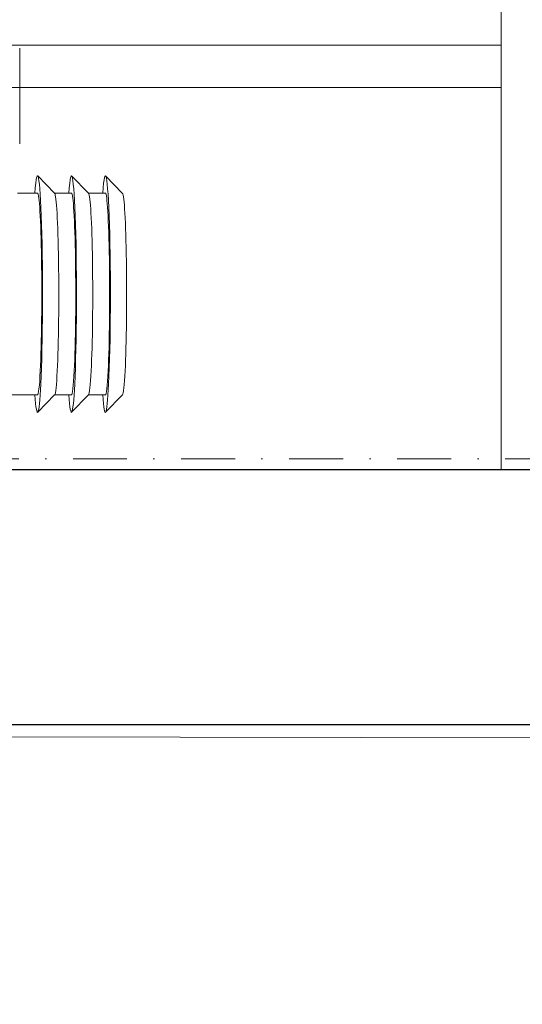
# Model space of a CAD drawing. Header units: millimetres. Extents: x -1893473 to 1546619, y -568027 to 942944.
# Tile 90 of 256: x 152680 to 152917, y -464996 to -464532. Entities that reach past the tile are written whole.
import ezdxf
from ezdxf.enums import TextEntityAlignment as Align

# ---------------------------------------------------------------- set-up
doc = ezdxf.new("R2010")
doc.units = ezdxf.units.MM
doc.header["$LTSCALE"] = 0.2
doc.linetypes.add('DASHDOT', pattern=[25.4, 12.7, -6.35, 0, -6.35])
doc.layers.get('0').update_dxf_attribs({"lineweight": 0})
for name, color, linetype, lineweight in [('!! 0_ Istn-sciany', 7, 'Continuous', 30), ('!! 0_Opis_pom', 9, 'Continuous', 13), ('!! 0_Osie', 1, 'DASHDOT', 13), ('!! 1_OPIS POM NOWE', 140, 'Continuous', 5), ('!! 2 ZABUDOWA GK-MDF', 54, 'Continuous', 13), ('P-Opis nadproża', 150, 'Continuous', 9), ('P-Osie', 1, 'DASHDOT', 18)]:
    doc.layers.add(name, color=color, linetype=linetype, lineweight=lineweight)
doc.layers.add('!!_@ wypos sanit nd', color=7, linetype='Continuous', lineweight=0, plot=False)
doc.layers.add('Powierzchnia', color=140, linetype='Continuous', lineweight=5, plot=False)
doc.styles.add('ARIAL', font='tahoma.ttf')

# ---------------------------------------------------------------- blocks, each defined once
blk = doc.blocks.new('A$Cff2eaf8b')
for points in [[(-0.24945, 0.09108), (-0.24147, 0.09927)], [(-0.24136, 0.09113), (-0.23342, 0.09113), (-0.22548, 0.09927)], [(-0.22538, 0.09113), (-0.21743, 0.09113), (-0.2095, 0.09927)], [(-0.19567, 0.09113), (-0.20939, 0.09113)], [(-0.24945, -0.00383), (-0.24147, -0.01202)], [(-0.24136, -0.00387), (-0.23342, -0.00387), (-0.22548, -0.01202)], [(-0.22538, -0.00387), (-0.21743, -0.00387), (-0.2095, -0.01202)], [(-0.2, -0.00387), (-0.20939, -0.00387)], [(-0.20099, -0.02721), (-0.20099, -0.0722)]]:
    blk.add_lwpolyline(points)
for centre, major_axis, start_param, end_param in [((-0.24136, 0.04363), (0, 0.0557), 5.733752, 6.988802), ((-0.22538, 0.04363), (0, 0.0557), 5.733752, 6.988802), ((-0.20939, 0.04363), (0, 0.0557), 5.733752, 6.988802), ((-0.24936, 0.04363), (0, 0.0475), 0.043665, 0.705617), ((-0.24136, 0.04363), (0, 0.0475), 0, 0.705617), ((-0.23337, 0.04363), (0, 0.0475), 0.043665, 0.705617), ((-0.22538, 0.04363), (0, 0.0475), 0, 0.705617), ((-0.21739, 0.04363), (0, 0.0475), 0.043665, 0.705617), ((-0.20939, 0.04363), (0, 0.0475), 0, 0.705617), ((-0.24136, 0.04363), (0, 0.0557), 0.705617, 3.691026), ((-0.22538, 0.04363), (0, 0.0557), 0.705617, 3.691026), ((-0.20939, 0.04363), (0, 0.0557), 0.705617, 3.691026), ((-0.24936, 0.04363), (0, 0.0475), 0.705617, 3.097928), ((-0.24136, 0.04363), (0, 0.0475), 0.705617, 3.141593), ((-0.23337, 0.04363), (0, 0.0475), 0.705617, 3.097928), ((-0.22538, 0.04363), (0, 0.0475), 0.705617, 3.141593), ((-0.21739, 0.04363), (0, 0.0475), 0.705617, 3.097928), ((-0.20939, 0.04363), (0, 0.0475), 0.705617, 3.141593)]:
    blk.add_ellipse(centre, major_axis=major_axis, ratio=0.04256, start_param=start_param, end_param=end_param)
blk = doc.blocks.new('BLOK OSI')
at = {"layer": 'P-Osie'}
blk.add_lwpolyline([(48639.258, -194702.088), (55442.285, -194702.088)], dxfattribs=at)
blk = doc.blocks.new('A$C2EB40A8D')
at = {"layer": '!! 0_ Istn-sciany'}
for points in [[(-11771.12989, 29657.51397), (-10171.12989, 29657.51397)], [(-11771.12989, 29537.51397), (-10171.12989, 29537.51397)]]:
    blk.add_lwpolyline(points, dxfattribs=at)
at = {"layer": '!! 2 ZABUDOWA GK-MDF'}
for points in [[(-10761.12989, 29657.51397), (-10761.12989, 31057.51397)], [(-11771.12989, 29857.51397), (-10761.12989, 29857.51397)], [(-11771.12989, 29837.51397), (-10761.12989, 29837.51397)]]:
    blk.add_lwpolyline(points, dxfattribs=at)
at = {"layer": 'Powierzchnia'}
blk.add_lwpolyline([(-14708.59354, 29537.51397), (9173.87011, 29499.21858), (9173.87011, 26755.02825), (-12888.59354, 26793.32364), (-12888.59354, 27837.51397), (-14708.59354, 27837.51397)], close=True, dxfattribs=at)
at = {"layer": '!! 0_Osie', "xscale": 10, "yscale": 10, "zscale": 10}
blk.add_blockref('BLOK OSI', (-516748.24414, 1976683.397), dxfattribs=at)
at = {"layer": '!!_@ wypos sanit nd', "xscale": 1000, "yscale": 1000, "zscale": 1000, "rotation": 180}
blk.add_blockref('A$Cff2eaf8b', (-11188.90708, 29783.81847), dxfattribs=at)
at = {"layer": '!! 0_Opis_pom', "ltscale": 0.7, "style": 'ARIAL'}
for tag, p in [('B1,21', (-891.77727, 31796.97458)), ('A1,16', (-13651.31084, 31587.95236)), ('B1,19', (-5798.61305, 31587.22944)), ('B1/17', (-9701.43347, 31565.05244)), ('1,23', (10805.41388, 31565.05244)), ('1,22', (4526.58954, 31507.65132)), ('A1,1', (-16866.13618, 31459.3792)), ('B1,18', (-7791.62894, 31330.08444)), ('B1,20', (-2961.4347, 31167.05787)), ('A1,6', (-19287.17717, 30923.71998)), ('B1,1', (14135.63445, 30913.92963)), ('B1,3', (17346.74696, 30023.81022)), ('B1,4', (29817.71501, 29157.67457)), ('A1,5', (-23454.5385, 28820.77901)), ('A1,2', (-17502.57721, 28602.57524)), ('B1,2D', (2616.16402, 28559.52261)), ('A1,15', (-13651.31084, 28261.46046)), ('B1,4', (29883.58177, 28158.35876)), ('B1,2B', (18801.54781, 27650.12382)), ('B1,2A', (13086.7373, 27376.04393)), ('A1,3', (-16846.27912, 25980.40356)), ('B1,8', (9089.53994, 25356.27639)), ('B1,6', (31915.87888, 23754.79829)), ('A1,4', (-24010.17576, 23559.17399)), ('B1,14', (-11621.32288, 23261.44183)), ('B1,13', (-3080.55208, 22924.09997)), ('B1,5', (29245.49088, 22896.69268)), ('B1,10', (3982.60923, 22874.21277)), ('B1,9', (5634.43488, 22623.92098)), ('B1,2C', (13327.26639, 22378.5328)), ('B1,7', (16398.41175, 22348.28836)), ('B1,11', (5553.20442, 20939.83877)), ('B1,12', (3693.27174, 20628.72148)), ('C1,3', (5969.08376, 16336.01084)), ('C1,2', (11955.93711, 11671.55655)), ('C1,1', (15659.17205, 11415.94196)), ('C1,4', (5140.00888, 9205.5831)), ('C1,5', (5680.4486, 6154.54995)), ('C1,10', (16327.05085, 6080.66085)), ('C1,9', (16526.57171, 3173.45283)), ('C1,6', (6367.37903, 2771.84181)), ('D0,18', (-1981.87701, -110.73158)), ('D0,7', (-13531.42299, -1159.67649)), ('C1,7', (7275.77161, -1303.00991)), ('D0,17', (2064.87671, -1345.69113)), ('D0,3', (-9324.21674, -1442.63631)), ('D0,6', (-17529.61851, -1957.37463)), ('D0,10', (-21369.4432, -2140.60378)), ('D,09', (-12990.08379, -2746.32902)), ('D0,2', (-5516.19514, -3101.87722)), ('D0,16', (2266.73061, -3284.15369)), ('D0,8', (-14357.79539, -3567.69719)), ('D0,5', (-10461.54478, -3629.26575)), ('D0,4', (-8396.53404, -4353.7937)), ('D0,15', (1974.41895, -5205.84774)), ('D0,1', (-5633.49598, -5662.48534)), ('D0,11', (-23334.09291, -6045.78706)), ('D0,12', (-22436.85763, -9302.9678)), ('D0,13', (-22436.85763, -11581.16526)), ('D0,14', (-13645.94445, -11884.57769))]:
    blk.add_attdef(tag, text='', height=119.68, dxfattribs=at).set_placement(p, align=Align.MIDDLE_CENTER)
at = {"layer": '!! 1_OPIS POM NOWE', "style": 'ARIAL'}
for tag, p in [('C1.7A', (7769.3756, 685.765)), ('C1.7C', (7655.80151, -2045.04756)), ('C1.8B', (10935.93068, -2107.41983)), ('C1.8A', (13897.39715, -2120.69016)), ('C1.7B', (8274.43201, -3270.18959)), ('E1.2', (16701.02923, -5331.07351)), ('E1.5E', (21974.23379, -5463.99012)), ('E1.5D', (24989.27391, -5785.36474)), ('E1.1', (8357.81567, -5851.01076)), ('E1.5C', (25222.53959, -6394.64172)), ('E1.5B', (27694.70831, -7009.86571)), ('E1.6', (5279.46063, -8141.28746)), ('E1.5A', (25547.9555, -8495.18994)), ('E1.5G', (23977.19473, -9792.46695)), ('E1.5F', (22414.7084, -9822.66389)), ('E1,4', (13935.69867, -10458.20073)), ('E1.5L', (28030.8296, -11267.7725)), ('E1.3', (5639.18862, -11994.01941)), ('E1.5H', (23988.49716, -12231.38049)), ('E1.5K', (27714.73934, -12977.98364)), ('E1.5I', (22290.68736, -13989.9049)), ('E1.5J', (27095.71534, -16088.17469))]:
    blk.add_attdef(tag, text='', height=119.68, dxfattribs=at).set_placement(p, align=Align.MIDDLE_CENTER)

msp = doc.modelspace()

# ---------------------------------------------------------------- block references
at = {"layer": 'P-Opis nadproża', "color": 4}
msp.add_blockref('A$C2EB40A8D', (163667.94092, -494401.63474), dxfattribs=at)

doc.saveas('drawing.dxf')
